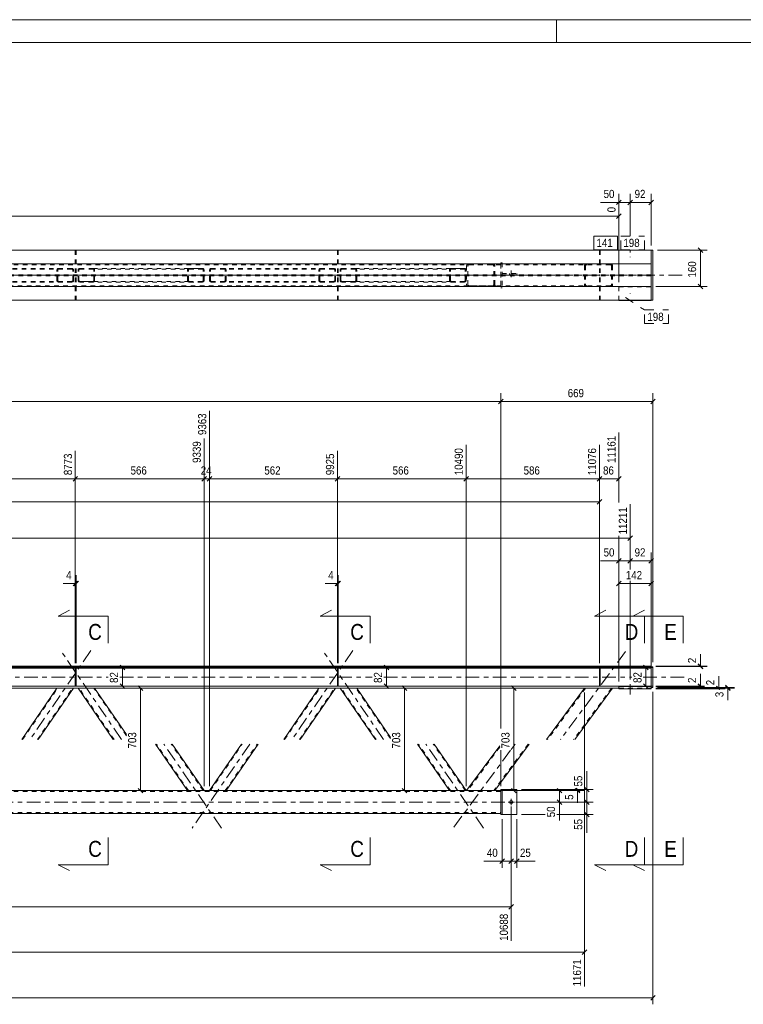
# Model space of a CAD drawing. Header units: millimetres. Extents: x 0 to 914, y 0 to 420.
# Tile 7 of 8: x 586 to 745, y 204 to 420. Entities that reach past the tile are written whole.
import ezdxf

# ---------------------------------------------------------------- set-up
doc = ezdxf.new("R2010")
doc.units = ezdxf.units.MM
for name, pattern in [('XKITLINE00', [0]), ('XKITLINE01', [4, 1, -1, 1, -1]), ('XKITLINE02', [4, 2, -2]), ('XKITLINE03', [6, 3, -1, 1, -1])]:
    doc.linetypes.add(name, pattern=pattern)
for name, color, linetype, lineweight in [('Arkusz rysunku', 3, 'Continuous', 0), ('Element', 2, 'Continuous', 0), ('Przekrój', 7, 'Continuous', 0), ('Wymiar', 4, 'Continuous', 0), ('Znak elementu', 2, 'Continuous', 0), ('Śruba', 3, 'Continuous', 0)]:
    doc.layers.add(name, color=color, linetype=linetype, lineweight=lineweight)
doc.styles.add('ARIAL', font='ARIAL.TTF')

msp = doc.modelspace()

# ---------------------------------------------------------------- linework, layer by layer
at = {"layer": 'Arkusz rysunku', "linetype": 'XKITLINE00', "lineweight": 0}
for p, q in [((914, 420), (0, 420)), ((704, 415), (704, 420)), ((909, 415), (5, 415))]:
    msp.add_line(p, q, dxfattribs=at)
at = {"layer": 'Element', "linetype": 'XKITLINE00', "lineweight": 0}
for p, q in [((724.78, 369.35), (126.58, 369.35)), ((717.68, 369.36), (717.68, 369.35)), ((717.68, 369.36), (724.78, 369.36)), ((724.78, 369.36), (724.78, 369.35)), ((724.78, 369.35), (724.78, 366.35)), ((725.18, 369.34), (724.78, 369.34)), ((725.18, 358.34), (725.18, 369.34)), ((126.58, 366.35), (724.78, 366.35)), ((724.78, 366.34), (126.58, 366.34)), ((684.71, 366.34), (684.71, 366.34)), ((724.78, 366.34), (724.78, 366.35)), ((724.78, 361.34), (724.78, 366.34)), ((126.58, 361.34), (724.78, 361.34)), ((126.58, 361.34), (724.78, 361.34)), ((724.78, 361.34), (724.78, 361.34)), ((724.78, 361.34), (724.78, 361.34)), ((724.78, 361.34), (724.78, 358.34)), ((724.78, 358.34), (126.58, 358.34)), ((717.68, 358.33), (717.68, 358.34)), ((717.68, 358.33), (724.78, 358.33)), ((724.78, 358.33), (724.78, 358.34)), ((724.78, 358.34), (725.18, 358.34)), ((724.78, 277.94), (126.58, 277.94)), ((126.58, 277.94), (724.78, 277.94)), ((724.78, 277.84), (126.58, 277.84)), ((126.58, 277.64), (724.78, 277.64)), ((598.27, 277.54), (540.91, 277.54)), ((598.27, 277.64), (598.27, 273.54)), ((598.27, 277.64), (598.47, 277.64)), ((598.47, 277.64), (598.47, 273.54)), ((655.84, 277.54), (598.47, 277.54)), ((655.84, 277.64), (655.84, 273.54)), ((655.84, 277.64), (656.04, 277.64)), ((656.04, 277.64), (656.04, 273.54)), ((713.41, 277.54), (656.04, 277.54)), ((713.41, 277.64), (713.41, 273.54)), ((713.41, 277.64), (713.61, 277.64)), ((713.61, 277.64), (713.61, 273.54)), ((724.78, 277.54), (713.61, 277.54)), ((724.78, 277.84), (724.78, 277.94)), ((724.78, 277.64), (724.78, 277.84)), ((724.78, 277.79), (725.18, 277.79)), ((724.78, 277.68), (724.78, 273.48)), ((725.18, 277.79), (725.18, 273.29)), ((717.68, 273.54), (133.68, 273.54)), ((133.68, 273.14), (715.82, 273.14)), ((586.5, 261.84), (594.23, 273.14)), ((597.87, 273.14), (590.13, 261.84)), ((598.47, 273.54), (598.27, 273.54)), ((606.62, 261.84), (598.88, 273.14)), ((602.52, 273.14), (609.5, 262.94)), ((644.06, 261.84), (651.8, 273.14)), ((655.43, 273.14), (647.7, 261.84)), ((656.04, 273.54), (655.84, 273.54)), ((664.19, 261.84), (656.45, 273.14)), ((660.09, 273.14), (667.5, 262.3)), ((701.78, 261.84), (710.11, 273.14)), ((716.32, 273.14), (707.99, 261.84)), ((715.82, 273.14), (710.61, 273.14)), ((713.61, 273.54), (713.41, 273.54)), ((715.82, 273.14), (717.68, 273.14)), ((717.68, 273.57), (717.68, 272.98)), ((724.78, 273.57), (717.68, 273.57)), ((717.68, 273.48), (724.78, 273.48)), ((717.68, 272.98), (724.78, 272.98)), ((724.78, 273.48), (724.78, 272.98)), ((725.18, 273.29), (724.78, 273.29)), ((622.92, 250.59), (615.91, 260.84)), ((619.54, 260.84), (626.56, 250.59)), ((627.76, 250.59), (634.78, 260.84)), ((638.41, 260.84), (631.4, 250.59)), ((680.49, 250.59), (673.47, 260.84)), ((677.11, 260.84), (684.12, 250.59)), ((684.23, 250.59), (691.5, 260.45)), ((697.99, 260.84), (690.44, 250.59)), ((684.23, 250.59), (167.12, 250.59)), ((690.29, 250.59), (684.23, 250.59)), ((690.4, 250.59), (690.29, 250.59)), ((690.44, 250.59), (690.4, 250.59)), ((690.44, 250.59), (690.44, 250.59)), ((691.73, 250.59), (690.44, 250.59)), ((691.73, 250.84), (691.73, 245.34)), ((691.73, 250.84), (692.03, 250.84)), ((692.03, 250.84), (692.03, 245.34)), ((695.28, 250.84), (692.03, 250.84)), ((695.28, 245.34), (695.28, 250.84)), ((159.62, 245.59), (691.73, 245.59)), ((691.73, 245.34), (692.03, 245.34)), ((692.03, 245.34), (695.28, 245.34))]:
    msp.add_line(p, q, dxfattribs=at)
at = {"layer": 'Element', "linetype": 'XKITLINE01', "lineweight": 0}
for p, q in [((126.58, 369.34), (724.78, 369.34)), ((598.27, 369.34), (598.27, 363.97)), ((598.27, 369.34), (598.47, 369.34)), ((598.47, 369.34), (598.47, 363.97)), ((655.84, 369.34), (655.84, 363.97)), ((655.84, 369.34), (656.04, 369.34)), ((656.04, 369.34), (656.04, 363.97)), ((713.41, 369.34), (713.41, 363.97)), ((713.41, 369.34), (713.61, 369.34)), ((713.61, 369.34), (713.61, 363.97)), ((717.68, 369.34), (717.68, 369.36)), ((717.68, 369.35), (717.68, 366.34)), ((717.68, 369.34), (724.78, 369.34)), ((724.78, 369.34), (724.78, 369.36)), ((724.78, 369.35), (724.78, 366.34)), ((724.78, 369.34), (724.78, 369.35)), ((724.78, 369.35), (724.78, 369.35)), ((724.78, 369.34), (724.78, 366.35)), ((724.78, 366.34), (126.58, 366.34)), ((691.73, 366.35), (159.62, 366.35)), ((691.73, 366.15), (159.62, 366.15)), ((598.47, 366.34), (598.27, 366.34)), ((598.47, 366.34), (598.27, 366.34)), ((656.04, 366.34), (655.84, 366.34)), ((656.04, 366.34), (655.84, 366.34)), ((684.23, 365.95), (684.27, 366.1)), ((684.23, 365.95), (684.23, 361.75)), ((684.49, 366.02), (684.48, 365.95)), ((684.48, 361.75), (684.48, 365.95)), ((684.55, 366.09), (684.49, 366.02)), ((684.53, 366.32), (684.71, 366.34)), ((684.63, 366.13), (684.55, 366.09)), ((684.72, 366.15), (684.63, 366.13)), ((684.71, 366.34), (684.72, 366.35)), ((715.82, 366.34), (684.72, 366.35)), ((715.82, 366.14), (684.72, 366.15)), ((689.94, 366.35), (689.95, 366.34)), ((690.04, 366.13), (689.94, 366.15)), ((689.95, 366.34), (690.13, 366.31)), ((690.12, 366.09), (690.04, 366.13)), ((690.17, 366.02), (690.12, 366.09)), ((690.19, 365.95), (690.17, 366.02)), ((690.19, 361.75), (690.19, 365.95)), ((690.4, 366.1), (690.44, 365.95)), ((690.44, 361.75), (690.44, 365.95)), ((691.73, 366.6), (692.03, 366.6)), ((691.73, 366.6), (691.73, 361.1)), ((691.73, 366.35), (691.73, 361.35)), ((692.03, 366.6), (692.03, 361.1)), ((710.15, 366.1), (710.11, 365.94)), ((710.11, 365.94), (710.11, 361.74)), ((710.36, 365.94), (710.38, 366.02)), ((710.36, 365.94), (710.36, 361.74)), ((710.38, 366.02), (710.43, 366.08)), ((710.61, 366.34), (710.42, 366.31)), ((710.43, 366.08), (710.51, 366.13)), ((710.51, 366.13), (710.61, 366.14)), ((713.61, 366.34), (713.41, 366.34)), ((713.61, 366.34), (713.41, 366.34)), ((716.01, 366.31), (715.82, 366.34)), ((715.82, 366.14), (715.92, 366.13)), ((715.92, 366.13), (716, 366.08)), ((716, 366.08), (716.05, 366.02)), ((716.05, 366.02), (716.07, 365.94)), ((716.07, 365.94), (716.07, 361.74)), ((716.32, 365.94), (716.28, 366.1)), ((716.32, 365.94), (716.32, 361.74)), ((717.68, 366.36), (724.78, 366.36)), ((717.68, 366.34), (724.78, 366.34)), ((724.78, 366.35), (724.78, 366.34)), ((724.78, 366.34), (724.78, 366.35)), ((724.78, 358.34), (724.78, 366.34)), ((724.78, 363.97), (126.58, 363.97)), ((724.78, 363.72), (126.58, 363.72)), ((597.5, 365.35), (570.56, 365.35)), ((597.5, 365.2), (570.56, 365.2)), ((594.26, 365.16), (594.23, 365.05)), ((594.23, 362.65), (594.23, 365.05)), ((594.34, 365.26), (594.26, 365.16)), ((594.46, 365.32), (594.34, 365.26)), ((594.41, 365.05), (594.43, 365.1)), ((594.41, 362.65), (594.41, 365.05)), ((594.43, 365.1), (594.47, 365.15)), ((594.6, 365.35), (594.46, 365.32)), ((594.47, 365.15), (594.53, 365.18)), ((594.53, 365.18), (594.6, 365.2)), ((597.64, 365.32), (597.5, 365.35)), ((597.5, 365.2), (597.57, 365.18)), ((597.57, 365.18), (597.63, 365.15)), ((597.63, 365.15), (597.67, 365.1)), ((597.76, 365.26), (597.64, 365.32)), ((597.67, 365.1), (597.69, 365.05)), ((597.69, 362.65), (597.69, 365.05)), ((597.84, 365.16), (597.76, 365.26)), ((597.87, 365.05), (597.84, 365.16)), ((597.87, 362.65), (597.87, 365.05)), ((598.47, 364.72), (598.27, 364.72)), ((598.47, 363.97), (598.27, 363.97)), ((598.27, 358.34), (598.27, 363.72)), ((598.27, 363.72), (598.47, 363.72)), ((598.47, 358.34), (598.47, 363.72)), ((598.91, 365.16), (598.88, 365.05)), ((598.88, 362.65), (598.88, 365.05)), ((598.99, 365.26), (598.91, 365.16)), ((599.11, 365.32), (598.99, 365.26)), ((599.07, 365.05), (599.08, 365.1)), ((599.07, 362.65), (599.07, 365.05)), ((599.08, 365.1), (599.12, 365.15)), ((599.25, 365.35), (599.11, 365.32)), ((599.12, 365.15), (599.18, 365.18)), ((599.18, 365.18), (599.25, 365.2)), ((599.25, 365.35), (602.16, 365.35)), ((599.25, 365.2), (623.28, 365.2)), ((599.25, 365.2), (602.16, 365.2)), ((602.16, 365.35), (626.19, 365.35)), ((602.3, 365.32), (602.16, 365.35)), ((602.16, 365.2), (602.23, 365.18)), ((602.23, 365.18), (602.28, 365.15)), ((602.28, 365.15), (602.32, 365.1)), ((602.41, 365.26), (602.3, 365.32)), ((602.32, 365.1), (602.34, 365.05)), ((602.34, 362.65), (602.34, 365.05)), ((602.49, 365.16), (602.41, 365.26)), ((602.52, 365.05), (602.49, 365.16)), ((602.52, 362.65), (602.52, 365.05)), ((622.92, 365.05), (622.95, 365.16)), ((622.92, 362.65), (622.92, 365.05)), ((622.95, 365.16), (623.03, 365.26)), ((623.03, 365.26), (623.14, 365.32)), ((623.12, 365.1), (623.1, 365.05)), ((623.1, 362.65), (623.1, 365.05)), ((623.15, 365.15), (623.12, 365.1)), ((623.14, 365.32), (623.28, 365.35)), ((623.21, 365.18), (623.15, 365.15)), ((623.28, 365.2), (623.21, 365.18)), ((623.28, 365.35), (626.19, 365.35)), ((623.28, 365.2), (626.19, 365.2)), ((626.19, 365.35), (626.33, 365.32)), ((626.26, 365.18), (626.19, 365.2)), ((626.32, 365.15), (626.26, 365.18)), ((626.36, 365.1), (626.32, 365.15)), ((626.33, 365.32), (626.45, 365.26)), ((626.37, 365.05), (626.36, 365.1)), ((626.37, 362.65), (626.37, 365.05)), ((626.45, 365.26), (626.53, 365.16)), ((626.53, 365.16), (626.56, 365.05)), ((626.56, 362.65), (626.56, 365.05)), ((627.76, 365.05), (627.79, 365.16)), ((627.76, 362.65), (627.76, 365.05)), ((627.79, 365.16), (627.87, 365.26)), ((627.87, 365.26), (627.99, 365.32)), ((627.96, 365.1), (627.94, 365.05)), ((627.94, 362.65), (627.94, 365.05)), ((628, 365.15), (627.96, 365.1)), ((627.99, 365.32), (628.13, 365.35)), ((628.06, 365.18), (628, 365.15)), ((628.13, 365.2), (628.06, 365.18)), ((655.07, 365.35), (628.13, 365.35)), ((655.07, 365.2), (628.13, 365.2)), ((631.03, 365.35), (631.17, 365.32)), ((631.1, 365.18), (631.03, 365.2)), ((631.16, 365.15), (631.1, 365.18)), ((631.2, 365.1), (631.16, 365.15)), ((631.17, 365.32), (631.29, 365.26)), ((631.22, 365.05), (631.2, 365.1)), ((631.22, 362.65), (631.22, 365.05)), ((631.29, 365.26), (631.37, 365.16)), ((631.37, 365.16), (631.4, 365.05)), ((631.4, 362.65), (631.4, 365.05)), ((651.83, 365.16), (651.8, 365.05)), ((651.8, 362.65), (651.8, 365.05)), ((651.9, 365.26), (651.83, 365.16)), ((652.02, 365.32), (651.9, 365.26)), ((651.98, 365.05), (651.99, 365.1)), ((651.98, 362.65), (651.98, 365.05)), ((651.99, 365.1), (652.03, 365.15)), ((652.16, 365.35), (652.02, 365.32)), ((652.03, 365.15), (652.09, 365.18)), ((652.09, 365.18), (652.16, 365.2)), ((655.21, 365.32), (655.07, 365.35)), ((655.07, 365.2), (655.14, 365.18)), ((655.14, 365.18), (655.2, 365.15)), ((655.2, 365.15), (655.24, 365.1)), ((655.33, 365.26), (655.21, 365.32)), ((655.24, 365.1), (655.25, 365.05)), ((655.25, 362.65), (655.25, 365.05)), ((655.41, 365.16), (655.33, 365.26)), ((655.43, 365.05), (655.41, 365.16)), ((655.43, 362.65), (655.43, 365.05)), ((656.04, 364.72), (655.84, 364.72)), ((656.04, 363.97), (655.84, 363.97)), ((655.84, 358.34), (655.84, 363.72)), ((655.84, 363.72), (656.04, 363.72)), ((656.04, 358.34), (656.04, 363.72)), ((656.48, 365.16), (656.45, 365.05)), ((656.45, 362.65), (656.45, 365.05)), ((656.56, 365.26), (656.48, 365.16)), ((656.68, 365.32), (656.56, 365.26)), ((656.63, 365.05), (656.65, 365.1)), ((656.63, 362.65), (656.63, 365.05)), ((656.65, 365.1), (656.69, 365.15)), ((656.81, 365.35), (656.68, 365.32)), ((656.69, 365.15), (656.74, 365.18)), ((656.74, 365.18), (656.81, 365.2)), ((656.81, 365.35), (659.72, 365.35)), ((656.81, 365.2), (680.85, 365.2)), ((656.81, 365.2), (659.72, 365.2)), ((659.72, 365.35), (683.76, 365.35)), ((659.86, 365.32), (659.72, 365.35)), ((659.72, 365.2), (659.79, 365.18)), ((659.79, 365.18), (659.85, 365.15)), ((659.85, 365.15), (659.89, 365.1)), ((659.98, 365.26), (659.86, 365.32)), ((659.89, 365.1), (659.9, 365.05)), ((659.9, 362.65), (659.9, 365.05)), ((660.06, 365.16), (659.98, 365.26)), ((660.09, 365.05), (660.06, 365.16)), ((660.09, 362.65), (660.09, 365.05)), ((680.49, 365.05), (680.51, 365.16)), ((680.49, 362.65), (680.49, 365.05)), ((680.51, 365.16), (680.59, 365.26)), ((680.59, 365.26), (680.71, 365.32)), ((680.68, 365.1), (680.67, 365.05)), ((680.67, 362.65), (680.67, 365.05)), ((680.72, 365.15), (680.68, 365.1)), ((680.71, 365.32), (680.85, 365.35)), ((680.78, 365.18), (680.72, 365.15)), ((680.85, 365.2), (680.78, 365.18)), ((680.85, 365.35), (683.76, 365.35)), ((680.85, 365.2), (683.76, 365.2)), ((683.76, 365.35), (683.9, 365.32)), ((683.83, 365.18), (683.76, 365.2)), ((683.89, 365.15), (683.83, 365.18)), ((683.93, 365.1), (683.89, 365.15)), ((683.9, 365.32), (684.01, 365.26)), ((683.94, 365.05), (683.93, 365.1)), ((683.94, 362.65), (683.94, 365.05)), ((684.01, 365.26), (684.09, 365.16)), ((684.09, 365.16), (684.12, 365.05)), ((684.12, 362.65), (684.12, 365.05)), ((692.03, 363.95), (692.03, 364.25)), ((692.03, 364.25), (695.28, 364.25)), ((692.03, 363.95), (695.28, 363.95)), ((695.28, 363.95), (695.28, 364.25)), ((713.61, 364.72), (713.41, 364.72)), ((713.61, 363.97), (713.41, 363.97)), ((713.41, 358.34), (713.41, 363.72)), ((713.41, 363.72), (713.61, 363.72)), ((713.61, 358.34), (713.61, 363.72)), ((126.58, 361.34), (724.78, 361.34)), ((159.62, 361.55), (691.73, 361.55)), ((691.73, 361.35), (159.62, 361.35)), ((597.5, 362.5), (570.56, 362.5)), ((597.5, 362.35), (570.56, 362.35)), ((594.23, 362.65), (594.26, 362.53)), ((594.26, 362.53), (594.34, 362.43)), ((594.34, 362.43), (594.46, 362.37)), ((594.43, 362.59), (594.41, 362.65)), ((594.47, 362.54), (594.43, 362.59)), ((594.46, 362.37), (594.6, 362.35)), ((594.53, 362.51), (594.47, 362.54)), ((594.6, 362.5), (594.53, 362.51)), ((597.57, 362.51), (597.5, 362.5)), ((597.5, 362.35), (597.64, 362.37)), ((597.63, 362.54), (597.57, 362.51)), ((597.67, 362.59), (597.63, 362.54)), ((597.64, 362.37), (597.76, 362.43)), ((597.69, 362.65), (597.67, 362.59)), ((597.76, 362.43), (597.84, 362.53)), ((597.84, 362.53), (597.87, 362.65)), ((598.47, 362.97), (598.27, 362.97)), ((598.47, 361.34), (598.27, 361.34)), ((598.47, 361.34), (598.27, 361.34)), ((598.88, 362.65), (598.91, 362.53)), ((598.91, 362.53), (598.99, 362.43)), ((598.99, 362.43), (599.11, 362.37)), ((599.08, 362.59), (599.07, 362.65)), ((599.12, 362.54), (599.08, 362.59)), ((599.11, 362.37), (599.25, 362.35)), ((599.18, 362.51), (599.12, 362.54)), ((599.25, 362.5), (599.18, 362.51)), ((623.28, 362.5), (599.25, 362.5)), ((599.25, 362.5), (602.16, 362.5)), ((602.16, 362.35), (599.25, 362.35)), ((602.23, 362.51), (602.16, 362.5)), ((602.16, 362.35), (602.3, 362.37)), ((626.19, 362.35), (602.16, 362.35)), ((602.28, 362.54), (602.23, 362.51)), ((602.32, 362.59), (602.28, 362.54)), ((602.3, 362.37), (602.41, 362.43)), ((602.34, 362.65), (602.32, 362.59)), ((602.41, 362.43), (602.49, 362.53)), ((602.49, 362.53), (602.52, 362.65)), ((622.95, 362.53), (622.92, 362.65)), ((623.03, 362.43), (622.95, 362.53)), ((623.14, 362.37), (623.03, 362.43)), ((623.1, 362.65), (623.12, 362.59)), ((623.12, 362.59), (623.15, 362.54)), ((623.28, 362.35), (623.14, 362.37)), ((623.15, 362.54), (623.21, 362.51)), ((623.21, 362.51), (623.28, 362.5)), ((626.19, 362.5), (623.28, 362.5)), ((623.28, 362.35), (626.19, 362.35)), ((626.19, 362.5), (626.26, 362.51)), ((626.33, 362.37), (626.19, 362.35)), ((626.26, 362.51), (626.32, 362.54)), ((626.32, 362.54), (626.36, 362.59)), ((626.45, 362.43), (626.33, 362.37)), ((626.36, 362.59), (626.37, 362.65)), ((626.53, 362.53), (626.45, 362.43)), ((626.56, 362.65), (626.53, 362.53)), ((627.79, 362.53), (627.76, 362.65)), ((627.87, 362.43), (627.79, 362.53)), ((627.99, 362.37), (627.87, 362.43)), ((627.94, 362.65), (627.96, 362.59)), ((627.96, 362.59), (628, 362.54)), ((628.13, 362.35), (627.99, 362.37)), ((628, 362.54), (628.06, 362.51)), ((628.06, 362.51), (628.13, 362.5)), ((655.07, 362.5), (628.13, 362.5)), ((655.07, 362.35), (628.13, 362.35)), ((631.03, 362.5), (631.1, 362.51)), ((631.17, 362.37), (631.03, 362.35)), ((631.1, 362.51), (631.16, 362.54)), ((631.16, 362.54), (631.2, 362.59)), ((631.29, 362.43), (631.17, 362.37)), ((631.2, 362.59), (631.22, 362.65)), ((631.37, 362.53), (631.29, 362.43)), ((631.4, 362.65), (631.37, 362.53)), ((651.8, 362.65), (651.83, 362.53)), ((651.83, 362.53), (651.9, 362.43)), ((651.9, 362.43), (652.02, 362.37)), ((651.99, 362.59), (651.98, 362.65)), ((652.03, 362.54), (651.99, 362.59)), ((652.02, 362.37), (652.16, 362.35)), ((652.09, 362.51), (652.03, 362.54)), ((652.16, 362.5), (652.09, 362.51)), ((655.14, 362.51), (655.07, 362.5)), ((655.07, 362.35), (655.21, 362.37)), ((655.2, 362.54), (655.14, 362.51)), ((655.24, 362.59), (655.2, 362.54)), ((655.21, 362.37), (655.33, 362.43)), ((655.25, 362.65), (655.24, 362.59)), ((655.33, 362.43), (655.41, 362.53)), ((655.41, 362.53), (655.43, 362.65)), ((656.04, 362.97), (655.84, 362.97)), ((656.04, 361.34), (655.84, 361.34)), ((656.04, 361.34), (655.84, 361.34)), ((656.45, 362.65), (656.48, 362.53)), ((656.48, 362.53), (656.56, 362.43)), ((656.56, 362.43), (656.68, 362.37)), ((656.65, 362.59), (656.63, 362.65)), ((656.69, 362.54), (656.65, 362.59)), ((656.68, 362.37), (656.81, 362.35)), ((656.74, 362.51), (656.69, 362.54)), ((656.81, 362.5), (656.74, 362.51)), ((680.85, 362.5), (656.81, 362.5)), ((656.81, 362.5), (659.72, 362.5)), ((659.72, 362.35), (656.81, 362.35)), ((659.79, 362.51), (659.72, 362.5)), ((659.72, 362.35), (659.86, 362.37)), ((683.76, 362.35), (659.72, 362.35)), ((659.85, 362.54), (659.79, 362.51)), ((659.89, 362.59), (659.85, 362.54)), ((659.86, 362.37), (659.98, 362.43)), ((659.9, 362.65), (659.89, 362.59)), ((659.98, 362.43), (660.06, 362.53)), ((660.06, 362.53), (660.09, 362.65)), ((680.51, 362.53), (680.49, 362.65)), ((680.59, 362.43), (680.51, 362.53)), ((680.71, 362.37), (680.59, 362.43)), ((680.67, 362.65), (680.68, 362.59)), ((680.68, 362.59), (680.72, 362.54)), ((680.85, 362.35), (680.71, 362.37)), ((680.72, 362.54), (680.78, 362.51)), ((680.78, 362.51), (680.85, 362.5)), ((683.76, 362.5), (680.85, 362.5)), ((680.85, 362.35), (683.76, 362.35)), ((683.76, 362.5), (683.83, 362.51)), ((683.9, 362.37), (683.76, 362.35)), ((683.83, 362.51), (683.89, 362.54)), ((683.89, 362.54), (683.93, 362.59)), ((684.01, 362.43), (683.9, 362.37)), ((683.93, 362.59), (683.94, 362.65)), ((684.09, 362.53), (684.01, 362.43)), ((684.12, 362.65), (684.09, 362.53)), ((684.27, 361.59), (684.23, 361.75)), ((684.48, 361.75), (684.49, 361.67)), ((684.49, 361.67), (684.55, 361.6)), ((684.72, 361.35), (684.53, 361.38)), ((684.55, 361.6), (684.63, 361.56)), ((684.63, 361.56), (684.72, 361.55)), ((715.82, 361.54), (684.72, 361.55)), ((715.82, 361.34), (684.72, 361.35)), ((689.94, 361.55), (690.04, 361.56)), ((690.13, 361.38), (689.94, 361.35)), ((690.04, 361.56), (690.12, 361.6)), ((690.12, 361.6), (690.17, 361.67)), ((690.17, 361.67), (690.19, 361.75)), ((690.44, 361.75), (690.4, 361.59)), ((710.11, 361.74), (710.15, 361.59)), ((710.38, 361.67), (710.36, 361.74)), ((710.43, 361.6), (710.38, 361.67)), ((710.42, 361.37), (710.61, 361.34)), ((710.51, 361.56), (710.43, 361.6)), ((710.61, 361.54), (710.51, 361.56)), ((713.61, 362.97), (713.41, 362.97)), ((713.61, 361.34), (713.41, 361.34)), ((713.61, 361.34), (713.41, 361.34)), ((715.92, 361.56), (715.82, 361.54)), ((715.82, 361.34), (716.01, 361.37)), ((716, 361.6), (715.92, 361.56)), ((716.05, 361.67), (716, 361.6)), ((716.07, 361.74), (716.05, 361.67)), ((716.28, 361.59), (716.32, 361.74)), ((717.68, 358.34), (717.68, 361.34)), ((724.78, 361.34), (717.68, 361.34)), ((717.68, 361.33), (724.78, 361.33)), ((724.78, 358.34), (724.78, 361.34)), ((724.78, 361.34), (724.78, 361.34)), ((724.78, 361.34), (724.78, 361.34)), ((691.73, 361.1), (692.03, 361.1)), ((724.78, 358.34), (126.58, 358.34)), ((598.27, 358.34), (598.47, 358.34)), ((655.84, 358.34), (656.04, 358.34)), ((713.41, 358.34), (713.61, 358.34)), ((717.68, 358.35), (717.68, 358.33)), ((717.68, 358.35), (724.78, 358.35)), ((724.78, 358.33), (724.78, 358.35)), ((724.78, 358.34), (724.78, 358.34)), ((126.58, 277.94), (724.78, 277.94)), ((126.58, 277.84), (724.78, 277.84)), ((126.58, 277.74), (724.78, 277.74)), ((126.58, 277.74), (724.78, 277.74)), ((724.78, 277.64), (126.58, 277.64)), ((598.27, 277.74), (598.27, 274.29)), ((598.27, 277.74), (598.47, 277.74)), ((598.27, 273.54), (598.27, 277.74)), ((598.27, 277.74), (598.47, 277.74)), ((598.27, 277.64), (598.47, 277.64)), ((598.47, 277.54), (598.27, 277.54)), ((598.47, 277.54), (598.27, 277.54)), ((598.47, 277.54), (598.27, 277.54)), ((598.47, 274.29), (598.47, 277.74)), ((598.47, 277.74), (598.47, 273.54)), ((655.84, 277.74), (655.84, 274.29)), ((655.84, 277.74), (656.04, 277.74)), ((655.84, 273.54), (655.84, 277.74)), ((655.84, 277.74), (656.04, 277.74)), ((655.84, 277.64), (656.04, 277.64)), ((656.04, 277.54), (655.84, 277.54)), ((656.04, 277.54), (655.84, 277.54)), ((656.04, 277.54), (655.84, 277.54)), ((656.04, 274.29), (656.04, 277.74)), ((656.04, 277.74), (656.04, 273.54)), ((713.41, 277.74), (713.41, 274.29)), ((713.41, 277.74), (713.61, 277.74)), ((713.41, 273.54), (713.41, 277.74)), ((713.41, 277.74), (713.61, 277.74)), ((713.41, 277.64), (713.61, 277.64)), ((713.61, 277.54), (713.41, 277.54)), ((713.61, 277.54), (713.41, 277.54)), ((713.61, 277.54), (713.41, 277.54)), ((713.61, 274.29), (713.61, 277.74)), ((713.61, 277.74), (713.61, 273.54)), ((724.78, 277.94), (724.78, 277.64)), ((724.78, 277.94), (724.78, 273.14)), ((724.78, 277.79), (724.78, 277.68)), ((598.27, 276.79), (598.47, 276.79)), ((598.47, 276.79), (598.27, 276.79)), ((655.84, 276.79), (656.04, 276.79)), ((656.04, 276.79), (655.84, 276.79)), ((713.41, 276.79), (713.61, 276.79)), ((713.61, 276.79), (713.41, 276.79)), ((724.78, 273.54), (126.58, 273.54)), ((586.68, 261.84), (594.41, 273.14)), ((589.95, 261.84), (597.69, 273.14)), ((597.87, 273.14), (594.23, 273.14)), ((598.27, 274.29), (598.47, 274.29)), ((598.27, 274.29), (598.47, 274.29)), ((598.47, 273.54), (598.27, 273.54)), ((602.52, 273.14), (598.88, 273.14)), ((606.8, 261.84), (599.07, 273.14)), ((609.5, 262.67), (602.34, 273.14)), ((644.24, 261.84), (651.98, 273.14)), ((647.52, 261.84), (655.25, 273.14)), ((655.43, 273.14), (651.8, 273.14)), ((655.84, 274.29), (656.04, 274.29)), ((655.84, 274.29), (656.04, 274.29)), ((656.04, 273.54), (655.84, 273.54)), ((660.09, 273.14), (656.45, 273.14)), ((664.37, 261.84), (656.63, 273.14)), ((667.5, 262.04), (659.9, 273.14)), ((710.36, 273.14), (702.03, 261.84)), ((716.07, 273.14), (707.74, 261.84)), ((710.11, 273.14), (710.11, 273.14)), ((710.61, 273.14), (710.11, 273.14)), ((710.36, 273.14), (710.36, 273.14)), ((710.36, 273.14), (710.38, 273.14)), ((713.41, 274.29), (713.61, 274.29)), ((713.41, 274.29), (713.61, 274.29)), ((713.61, 273.54), (713.41, 273.54)), ((715.82, 273.14), (715.82, 273.14)), ((715.82, 273.14), (715.82, 273.14)), ((716.32, 273.14), (715.82, 273.14)), ((715.82, 273.14), (715.82, 273.14)), ((715.82, 273.14), (715.82, 273.14)), ((716.07, 273.14), (716.07, 273.14)), ((716.32, 273.14), (716.32, 273.14)), ((717.68, 273.57), (717.68, 272.98)), ((724.78, 273.57), (717.68, 273.57)), ((717.68, 273.48), (724.78, 273.48)), ((724.78, 273.14), (717.68, 273.14)), ((724.78, 273.07), (717.68, 273.07)), ((717.68, 273.07), (724.78, 273.07)), ((717.68, 272.98), (724.78, 272.98)), ((724.78, 272.98), (724.78, 273.57)), ((724.78, 272.98), (724.78, 273.57)), ((724.78, 273.48), (724.78, 273.29)), ((623.1, 250.59), (616.09, 260.84)), ((626.37, 250.59), (619.36, 260.84)), ((627.94, 250.59), (634.96, 260.84)), ((631.22, 250.59), (638.23, 260.84)), ((680.67, 250.59), (673.65, 260.84)), ((683.94, 250.59), (676.92, 260.84)), ((691.5, 260.12), (684.48, 250.59)), ((697.74, 260.84), (690.19, 250.59)), ((691.73, 250.39), (159.62, 250.39)), ((626.56, 250.59), (622.92, 250.59)), ((631.4, 250.59), (627.76, 250.59)), ((684.12, 250.59), (680.49, 250.59)), ((690.44, 250.59), (684.23, 250.59)), ((684.48, 250.59), (684.48, 250.59)), ((689.94, 250.59), (689.94, 250.59)), ((690.17, 250.59), (690.13, 250.59)), ((690.17, 250.59), (690.13, 250.59)), ((690.13, 250.59), (690.13, 250.59)), ((690.29, 250.59), (690.13, 250.59)), ((690.17, 250.59), (690.19, 250.59)), ((690.17, 250.59), (690.19, 250.59)), ((690.19, 250.59), (690.19, 250.59)), ((690.44, 250.59), (690.44, 250.59)), ((691.73, 245.59), (691.73, 250.59)), ((692.03, 250.84), (692.03, 245.34)), ((159.62, 245.79), (691.73, 245.79))]:
    msp.add_line(p, q, dxfattribs=at)
at = {"layer": 'Element', "linetype": 'XKITLINE03', "lineweight": 0}
for p, q in [((116.58, 363.84), (732.5, 363.84)), ((149.62, 363.85), (701.73, 363.85)), ((601.7, 363.85), (566.37, 363.85)), ((630.38, 363.85), (595.05, 363.85)), ((659.26, 363.85), (623.93, 363.85)), ((687.95, 363.85), (652.62, 363.85)), ((719.15, 363.84), (681.4, 363.85)), ((601.7, 281.39), (588.31, 261.84)), ((608.44, 261.84), (595.05, 281.39)), ((659.26, 281.39), (645.88, 261.84)), ((666, 261.84), (652.62, 281.39)), ((719.15, 281.19), (704.88, 261.84)), ((551.02, 275.54), (605.5, 275.54)), ((608.02, 275.54), (663.5, 275.54)), ((666.02, 275.54), (720.5, 275.54)), ((723.02, 275.54), (732.5, 275.54)), ((630.38, 242.33), (617.72, 260.84)), ((636.6, 260.84), (623.93, 242.33)), ((687.95, 242.33), (675.29, 260.84)), ((694.89, 260.84), (694.02, 259.66)), ((693.9, 259.5), (681.4, 242.54)), ((149.62, 248.09), (701.73, 248.09))]:
    msp.add_line(p, q, dxfattribs=at)
at = {"layer": 'Element', "linetype": 'XKITLINE01', "lineweight": 0}
for centre, start, end in [((684.67, 365.87), 106.7991, 150.8615), ((690, 365.87), 29.1287, 73.1911), ((710.55, 365.87), 106.7991, 150.8615), ((715.88, 365.87), 29.1287, 73.1911), ((684.67, 361.82), 209.1287, 253.1911), ((690, 361.82), 286.7991, 330.8615), ((710.55, 361.81), 209.1287, 253.1911), ((715.88, 361.81), 286.7991, 330.8615)]:
    msp.add_arc(centre, 0.46, start, end, dxfattribs=at)
at = {"layer": 'Przekrój', "linetype": 'XKITLINE00', "lineweight": 0}
for p, q in [((594.47, 288.97), (596.97, 290.22)), ((652.04, 288.97), (654.54, 290.22)), ((712.32, 288.97), (714.82, 290.22)), ((720.78, 288.97), (723.28, 290.22)), ((599.47, 288.97), (594.47, 288.97)), ((605.47, 288.97), (599.47, 288.97)), ((605.47, 288.97), (605.47, 282.97)), ((657.04, 288.97), (652.04, 288.97)), ((663.04, 288.97), (657.04, 288.97)), ((663.04, 288.97), (663.04, 282.97)), ((717.32, 288.97), (712.32, 288.97)), ((723.32, 288.97), (717.32, 288.97)), ((725.78, 288.97), (720.78, 288.97)), ((723.32, 288.97), (723.32, 282.97)), ((731.78, 288.97), (725.78, 288.97)), ((731.78, 288.97), (731.78, 282.97)), ((605.47, 234.3), (605.47, 240.3)), ((663.04, 234.3), (663.04, 240.3)), ((723.32, 234.3), (723.32, 240.3)), ((731.78, 234.3), (731.78, 240.3)), ((594.47, 234.3), (596.97, 233.05)), ((599.47, 234.3), (594.47, 234.3)), ((605.47, 234.3), (599.47, 234.3)), ((652.04, 234.3), (654.54, 233.05)), ((657.04, 234.3), (652.04, 234.3)), ((663.04, 234.3), (657.04, 234.3)), ((712.32, 234.3), (714.82, 233.05)), ((717.32, 234.3), (712.32, 234.3)), ((723.32, 234.3), (717.32, 234.3)), ((720.78, 234.3), (723.28, 233.05)), ((725.78, 234.3), (720.78, 234.3)), ((731.78, 234.3), (725.78, 234.3))]:
    msp.add_line(p, q, dxfattribs=at)
at = {"layer": 'Wymiar', "linetype": 'XKITLINE00', "lineweight": 0}
for p, q in [((717.68, 370.36), (717.68, 381.71)), ((720.18, 372.46), (720.18, 381.71)), ((720.18, 372.46), (720.18, 381.71)), ((724.78, 370.36), (724.78, 381.71)), ((717.68, 379.85), (713.66, 379.85)), ((717.68, 379.85), (713.66, 379.85)), ((718.18, 380.35), (717.19, 379.36)), ((717.68, 379.85), (720.18, 379.85)), ((717.68, 362.34), (717.68, 379)), ((720.68, 380.35), (719.67, 379.34)), ((720.68, 380.35), (719.67, 379.34)), ((720.18, 379.85), (724.78, 379.85)), ((725.28, 380.35), (724.27, 379.34)), ((126.58, 376.85), (717.68, 376.85)), ((718.18, 377.35), (717.17, 376.34)), ((720.18, 368.87), (720.18, 369.46)), ((720.18, 368.87), (720.18, 369.46)), ((726.18, 369.34), (737.06, 369.34)), ((735.11, 369.85), (736.13, 368.83)), ((735.62, 361.34), (735.62, 369.34)), ((725.78, 361.34), (737.06, 361.34)), ((735.11, 361.85), (736.13, 360.83)), ((691.73, 264.22), (691.73, 337.95)), ((691.73, 264.22), (691.73, 337.95)), ((725.18, 278.79), (725.18, 337.95)), ((159.62, 336.09), (691.73, 336.09)), ((692.24, 336.59), (691.22, 335.58)), ((692.24, 336.59), (691.22, 335.58)), ((691.73, 336.09), (725.18, 336.09)), ((725.68, 336.59), (724.67, 335.58)), ((627.76, 251.59), (627.76, 334.07)), ((627.76, 322.21), (627.76, 334.07)), ((717.68, 313.94), (717.68, 329.28)), ((626.56, 322.21), (626.56, 327.95)), ((626.56, 251.59), (626.56, 327.95)), ((598.27, 278.64), (598.27, 325.25)), ((598.27, 278.64), (598.27, 325.25)), ((655.84, 278.64), (655.84, 325.25)), ((655.84, 278.64), (655.84, 325.25)), ((684.12, 251.59), (684.12, 326.58)), ((684.12, 251.59), (684.12, 326.58)), ((713.41, 278.64), (713.41, 326.58)), ((713.41, 278.64), (713.41, 326.58)), ((570.2, 319.09), (598.27, 319.09)), ((598.78, 319.59), (597.77, 318.58)), ((598.78, 319.59), (597.77, 318.58)), ((598.27, 319.09), (626.56, 319.09)), ((627.06, 319.59), (626.05, 318.58)), ((627.06, 319.59), (626.05, 318.58)), ((626.56, 251.59), (626.56, 319.69)), ((626.56, 319.09), (627.76, 319.09)), ((628.27, 319.59), (627.25, 318.58)), ((628.27, 319.59), (627.25, 318.58)), ((627.76, 251.59), (627.76, 319.69)), ((627.76, 319.09), (655.84, 319.09)), ((656.35, 319.59), (655.33, 318.58)), ((656.35, 319.59), (655.33, 318.58)), ((655.84, 319.09), (684.12, 319.09)), ((684.63, 319.59), (683.61, 318.58)), ((684.63, 319.59), (683.61, 318.58)), ((684.12, 319.09), (713.41, 319.09)), ((713.92, 319.59), (712.9, 318.58)), ((713.92, 319.59), (712.9, 318.58)), ((713.41, 319.09), (717.68, 319.09)), ((718.18, 319.59), (717.17, 318.58)), ((713.41, 278.74), (713.41, 315.95)), ((126.58, 314.09), (713.41, 314.09)), ((713.92, 314.59), (712.9, 313.58)), ((720.18, 299.21), (720.18, 313.58)), ((159.62, 306.09), (720.18, 306.09)), ((717.68, 274.57), (717.68, 306.55)), ((720.68, 306.59), (719.67, 305.58)), ((717.68, 274.57), (717.68, 302.95)), ((720.18, 299.21), (720.18, 302.95)), ((720.18, 299.21), (720.18, 302.95)), ((724.78, 274.57), (724.78, 302.95)), ((717.68, 301.09), (713.66, 301.09)), ((717.68, 301.09), (713.66, 301.09)), ((718.18, 301.59), (717.17, 300.58)), ((717.68, 301.09), (720.18, 301.09)), ((720.68, 301.59), (719.67, 300.58)), ((720.68, 301.59), (719.67, 300.58)), ((720.18, 301.09), (724.78, 301.09)), ((725.28, 301.59), (724.27, 300.58)), ((598.78, 296.59), (597.77, 295.58)), ((598.98, 296.59), (597.97, 295.58)), ((598.27, 278.64), (598.27, 297.95)), ((598.47, 278.64), (598.47, 297.95)), ((656.35, 296.59), (655.33, 295.58)), ((656.55, 296.59), (655.53, 295.58)), ((655.84, 278.64), (655.84, 297.95)), ((656.04, 278.64), (656.04, 297.95)), ((718.18, 296.59), (717.17, 295.58)), ((717.68, 274.57), (717.68, 297.95)), ((720.18, 275), (720.18, 296.69)), ((720.18, 275), (720.18, 296.69)), ((720.18, 275), (720.18, 296.69)), ((725.28, 296.59), (724.27, 295.58)), ((724.78, 274.57), (724.78, 297.95)), ((598.27, 296.09), (595.59, 296.09)), ((598.27, 296.09), (595.59, 296.09)), ((598.27, 296.09), (598.47, 296.09)), ((655.84, 296.09), (653.16, 296.09)), ((655.84, 296.09), (653.16, 296.09)), ((655.84, 296.09), (656.04, 296.09)), ((717.68, 296.09), (724.78, 296.09)), ((735.62, 277.94), (735.62, 280.62)), ((735.62, 277.94), (735.62, 280.62)), ((599.27, 277.64), (610.06, 277.64)), ((608.11, 278.15), (609.13, 277.14)), ((608.62, 273.54), (608.62, 277.64)), ((656.84, 277.64), (668.06, 277.64)), ((666.11, 278.15), (667.13, 277.14)), ((666.62, 273.54), (666.62, 277.64)), ((714.41, 277.64), (725.06, 277.64)), ((723.11, 278.15), (724.13, 277.14)), ((723.62, 273.54), (723.62, 277.64)), ((725.78, 277.94), (737.06, 277.94)), ((725.78, 277.84), (737.06, 277.84)), ((735.11, 278.45), (736.13, 277.43)), ((735.11, 278.35), (736.13, 277.34)), ((735.62, 277.84), (735.62, 277.94)), ((735.62, 273.57), (735.62, 276.26)), ((735.62, 273.57), (735.62, 276.26)), ((739.62, 273.07), (739.62, 275.76)), ((739.62, 273.07), (739.62, 275.76)), ((595.23, 273.14), (614.06, 273.14)), ((599.47, 273.54), (610.06, 273.54)), ((608.11, 274.05), (609.13, 273.03)), ((612.11, 273.65), (613.13, 272.63)), ((612.62, 250.59), (612.62, 273.14)), ((652.8, 273.14), (672.06, 273.14)), ((657.04, 273.54), (668.06, 273.54)), ((666.11, 274.05), (667.13, 273.03)), ((670.11, 273.65), (671.13, 272.63)), ((670.62, 250.59), (670.62, 273.14)), ((685.23, 273.14), (696.06, 273.14)), ((694.11, 273.65), (695.13, 272.63)), ((694.62, 250.59), (694.62, 273.14)), ((714.61, 273.54), (725.06, 273.54)), ((723.11, 274.05), (724.13, 273.03)), ((725.78, 273.57), (736.5, 273.57)), ((725.78, 273.48), (736.5, 273.48)), ((725.78, 273.14), (743.06, 273.14)), ((725.78, 273.07), (741.06, 273.07)), ((725.78, 272.98), (741.06, 272.98)), ((726.18, 273.29), (743.06, 273.29)), ((735.11, 274.08), (736.13, 273.06)), ((735.11, 273.99), (736.13, 272.97)), ((735.62, 273.48), (735.62, 273.57)), ((739.11, 273.58), (739.87, 272.82)), ((739.11, 273.49), (739.78, 272.82)), ((739.62, 272.98), (739.62, 273.07)), ((741.11, 273.8), (742.13, 272.78)), ((741.11, 273.65), (742.13, 272.63)), ((741.62, 273.14), (741.62, 273.29)), ((741.62, 273.14), (741.62, 270.45)), ((741.62, 273.14), (741.62, 270.45)), ((710.11, 272.14), (710.11, 207.59)), ((725.18, 272.29), (725.18, 203.65)), ((691.73, 251.59), (691.73, 259.5)), ((691.73, 251.59), (691.73, 259.5)), ((710.62, 250.84), (710.62, 254.86)), ((710.62, 250.84), (710.62, 254.86)), ((612.11, 251.09), (613.13, 250.08)), ((670.11, 251.09), (671.13, 250.08)), ((694.11, 251.09), (695.13, 250.08)), ((704.11, 251.09), (705.13, 250.08)), ((708.11, 251.09), (709.13, 250.08)), ((708.3, 251.15), (709.13, 250.33)), ((710.11, 251.34), (711.13, 250.33)), ((603.52, 250.59), (614.06, 250.59)), ((661.09, 250.59), (672.06, 250.59)), ((685.23, 250.59), (696.06, 250.59)), ((692.73, 250.59), (710.06, 250.59)), ((692.73, 250.59), (706.06, 250.59)), ((696.28, 250.84), (712.06, 250.84)), ((696.28, 250.84), (710.06, 250.84)), ((704.62, 248.09), (704.62, 250.59)), ((708.62, 250.59), (708.62, 250.84)), ((708.62, 250.59), (708.62, 247.9)), ((708.62, 250.59), (708.62, 247.9)), ((710.62, 248.09), (710.62, 250.84)), ((694.03, 247.09), (694.03, 217.59)), ((694.03, 247.09), (694.03, 233.65)), ((694.03, 247.09), (694.03, 233.65)), ((695.03, 248.09), (712.06, 248.09)), ((695.03, 248.09), (712.06, 248.09)), ((695.03, 248.09), (706.06, 248.09)), ((704.11, 248.59), (705.13, 247.58)), ((704.62, 248.09), (704.62, 244.07)), ((704.62, 248.09), (704.62, 244.07)), ((710.11, 248.59), (711.13, 247.58)), ((710.11, 248.59), (711.13, 247.58)), ((710.62, 245.34), (710.62, 248.09)), ((696.28, 245.34), (701.5, 245.34)), ((704.02, 245.34), (712.06, 245.34)), ((710.11, 245.84), (711.13, 244.83)), ((710.62, 245.34), (710.62, 241.32)), ((710.62, 245.34), (710.62, 241.32)), ((692.03, 244.34), (692.03, 233.65)), ((695.28, 244.34), (695.28, 233.65)), ((692.03, 235.09), (688.01, 235.09)), ((692.03, 235.09), (688.01, 235.09)), ((692.54, 235.59), (691.52, 234.58)), ((692.03, 235.09), (694.03, 235.09)), ((694.54, 235.59), (693.52, 234.58)), ((694.54, 235.59), (693.52, 234.58)), ((694.03, 235.09), (695.28, 235.09)), ((695.79, 235.59), (694.77, 234.58)), ((695.28, 235.09), (699.3, 235.09)), ((695.28, 235.09), (699.3, 235.09)), ((159.62, 225.09), (694.03, 225.09)), ((694.54, 225.59), (693.52, 224.58)), ((126.58, 215.09), (710.11, 215.09)), ((710.62, 215.59), (709.6, 214.58)), ((725.68, 205.59), (724.67, 204.58)), ((126.18, 205.09), (725.18, 205.09))]:
    msp.add_line(p, q, dxfattribs=at)
at = {"layer": 'Znak elementu', "linetype": 'XKITLINE00', "lineweight": 0}
for p, q in [((712.17, 372.45), (717.38, 372.45)), ((712.17, 369.45), (712.17, 372.45)), ((717.38, 369.45), (717.38, 372.45)), ((712.17, 369.45), (717.38, 369.45))]:
    msp.add_line(p, q, dxfattribs=at)
at = {"layer": 'Znak elementu', "linetype": 'XKITLINE02', "lineweight": 0}
for p, q in [((718.08, 372.46), (723.28, 372.46)), ((718.08, 369.46), (718.08, 372.46)), ((723.28, 369.46), (723.28, 372.46)), ((718.08, 369.46), (723.28, 369.46)), ((719.11, 358.95), (723.35, 356.21)), ((723.35, 356.21), (728.56, 356.21)), ((723.35, 353.21), (723.35, 356.21)), ((728.56, 353.21), (728.56, 356.21)), ((723.35, 353.21), (728.56, 353.21))]:
    msp.add_line(p, q, dxfattribs=at)
at = {"layer": 'Śruba', "linetype": 'XKITLINE02', "lineweight": 0}
for p, q in [((720.18, 367.8), (720.18, 367.87)), ((693.68, 363.95), (693.68, 364.25)), ((694.03, 363.42), (694.03, 364.92)), ((694.38, 363.95), (694.38, 364.25)), ((720.18, 359.89), (720.18, 359.82))]:
    msp.add_line(p, q, dxfattribs=at)
at = {"layer": 'Śruba', "linetype": 'XKITLINE00', "lineweight": 0}
for p, q in [((720.18, 271.75), (720.18, 274)), ((720.18, 271.75), (720.18, 274)), ((694.73, 248.09), (693.33, 248.09)), ((694.03, 248.79), (694.03, 247.39))]:
    msp.add_line(p, q, dxfattribs=at)
msp.add_circle((694.03, 248.09), 0.35, dxfattribs=at)

# ---------------------------------------------------------------- texts
at = {"layer": 'Przekrój', "style": 'ARIAL', "width": 0.85}
for s, p in [('C', (601.1, 283.72)), ('C', (658.67, 283.72)), ('D', (718.95, 283.72)), ('E', (727.66, 283.72)), ('C', (601.1, 236.05)), ('C', (658.67, 236.05)), ('D', (718.95, 236.05)), ('E', (727.66, 236.05))]:
    msp.add_text(s, height=3.5, dxfattribs=at).set_placement(p)
at = {"layer": 'Wymiar', "style": 'ARIAL', "width": 0.85}
for s, p in [('50', (714.33, 380.81)), ('92', (721.14, 380.81)), ('669', (706.45, 337.05)), ('566', (610.41, 320.05)), ('24', (625.82, 320.05)), ('562', (639.8, 320.05)), ('566', (667.98, 320.05)), ('586', (696.76, 320.05)), ('86', (714.21, 320.05)), ('50', (714.33, 302.05)), ('92', (721.14, 302.05)), ('4', (596.26, 297.05)), ('4', (653.83, 297.05)), ('142', (719.22, 297.05)), ('40', (688.69, 236.05)), ('25', (695.96, 236.05))]:
    msp.add_text(s, height=1.8, dxfattribs=at).set_placement(p)
for s, p in [('0', (716.96, 377.67)), ('160', (734.66, 363.34)), ('9363', (627.04, 328.73)), ('9339', (625.84, 322.61)), ('11161', (716.96, 322.61)), ('10490', (683.4, 319.91)), ('11076', (712.69, 319.91)), ('8773', (597.55, 319.91)), ('9925', (655.12, 319.91)), ('11211', (719.46, 306.91)), ('2', (734.66, 278.61)), ('82', (607.66, 274.26)), ('82', (665.66, 274.26)), ('82', (722.66, 274.26)), ('2', (734.66, 274.25)), ('2', (738.66, 273.75)), ('3', (740.66, 271.13)), ('703', (611.66, 259.86)), ('703', (669.66, 259.86)), ('703', (693.66, 259.86)), ('55', (709.66, 251.51)), ('5', (707.66, 248.58)), ('50', (703.66, 244.74)), ('55', (709.66, 241.99)), ('10688', (693.31, 217.59)), ('11671', (709.39, 207.59))]:
    msp.add_text(s, height=1.8, rotation=90.0002, dxfattribs=at).set_placement(p)
at = {"layer": 'Znak elementu', "style": 'ARIAL', "width": 0.85}
for s, p in [('141', (712.77, 370.05)), ('198', (718.68, 370.06)), ('198', (723.95, 353.81))]:
    msp.add_text(s, height=1.8, dxfattribs=at).set_placement(p)

doc.saveas('drawing.dxf')
